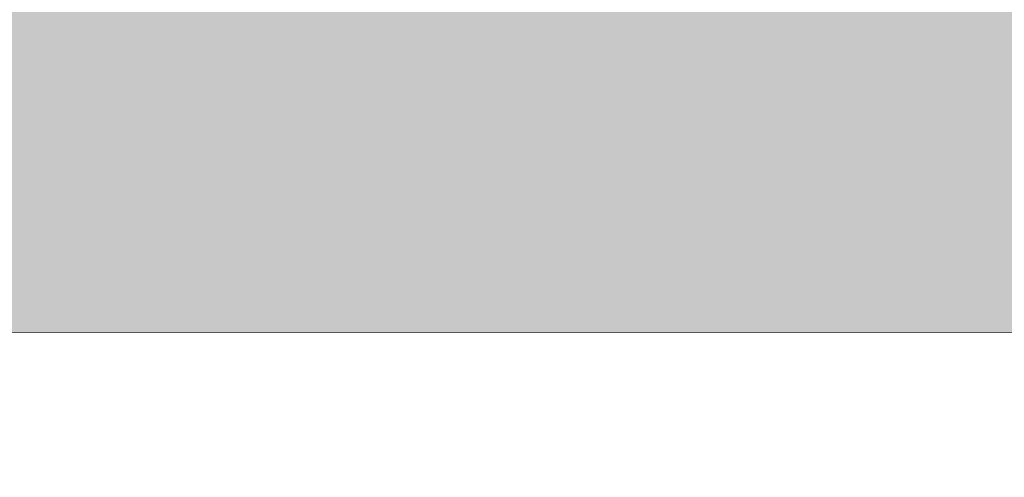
# Model space of a CAD drawing. Header units: metres. Extents: x 82 to 222, y -4 to 154.
# Tile 26 of 214: x 101.0104867 to 101.0106115, y 102.4281958 to 102.4282538. Entities that reach past the tile are written whole.
import ezdxf

# ---------------------------------------------------------------- set-up
doc = ezdxf.new("R2010")
doc.units = ezdxf.units.M
doc.layers.add('A-WALL', color=7, linetype='Continuous', lineweight=5)
doc.layers.add('A-WALL-PATT', color=7, linetype='Continuous', true_color=0x2a2a2a)

msp = doc.modelspace()

# ---------------------------------------------------------------- hatches: boundary and pattern name
at = {"layer": 'A-WALL-PATT'}
h = msp.add_hatch(color=256, dxfattribs=at)
h.paths.add_polyline_path([(100.93262871, 102.42819576), (101.68157532, 102.4283726), (101.68149268, 102.77837259), (100.93262871, 102.77819577), (100.93262871, 102.71819579), (100.93582375, 102.71830581), (100.93582375, 102.61819223), (100.93262871, 102.61819223), (100.93262871, 102.4283726)])
h.paths.add_polyline_path([(102.98127119, 102.42867948), (104.48114341, 102.42903362), (104.48106077, 102.77903361), (102.98118855, 102.77867947)])
h.paths.add_polyline_path([(105.78083928, 102.4293405), (107.28157517, 102.42969485), (107.28149253, 102.77969485), (105.78075664, 102.77934049), (105.78083928, 102.42969485)])
h.paths.add_polyline_path([(108.58127103, 102.43000174), (110.08157509, 102.43035598), (110.08149245, 102.78035597), (108.58118839, 102.78000173), (108.58127095, 102.43035598)])
h.paths.add_polyline_path([(111.38127096, 102.43066287), (112.88157501, 102.43101711), (112.88149237, 102.7810171), (111.38118831, 102.78066286)])
h.paths.add_polyline_path([(114.18127088, 102.431324), (116.68127731, 102.43191429), (116.68119467, 102.78191428), (114.18118824, 102.78132399)])
h.paths.add_polyline_path([(120.781193, 102.43288235), (123.58127062, 102.4335435), (123.58118797, 102.78354349), (120.78111036, 102.78288234)])
h.paths.add_polyline_path([(127.6812705, 102.43451158), (130.48127042, 102.43517271), (130.48118778, 102.7851727), (127.68118786, 102.78451158)])
h.paths.add_polyline_path([(134.58127031, 102.4361408), (136.88157434, 102.43668394), (136.8814917, 102.78668393), (134.58118767, 102.78614079)])
h.paths.add_polyline_path([(138.18127021, 102.43699082), (139.68157426, 102.43734507), (139.68149162, 102.78734506), (138.18118757, 102.78699081), (138.18127012, 102.43734507)])
h.paths.add_polyline_path([(140.98127013, 102.43765195), (142.48157419, 102.4380062), (142.48149154, 102.78800619), (140.98118749, 102.78765194)])
h.paths.add_polyline_path([(143.78127005, 102.43831308), (145.28157411, 102.43866733), (145.28149147, 102.78866732), (143.78118741, 102.78831307)])
h.paths.add_polyline_path([(146.58126997, 102.43897421), (148.07305211, 102.43932645), (148.07296947, 102.78932644), (146.58118733, 102.7889742), (146.58126989, 102.43932645)])
h.paths.add_polyline_path([(149.37274798, 102.43963333), (149.78126989, 102.43972979), (149.78118724, 102.78972978), (149.37266534, 102.78963332), (149.37274796, 102.43972979)])

# ---------------------------------------------------------------- linework, layer by layer
at = {"layer": 'A-WALL', "lineweight": 20}
msp.add_line((101.68157532, 102.4283726), (100.93262871, 102.42819576), dxfattribs=at)

doc.saveas('drawing.dxf')
